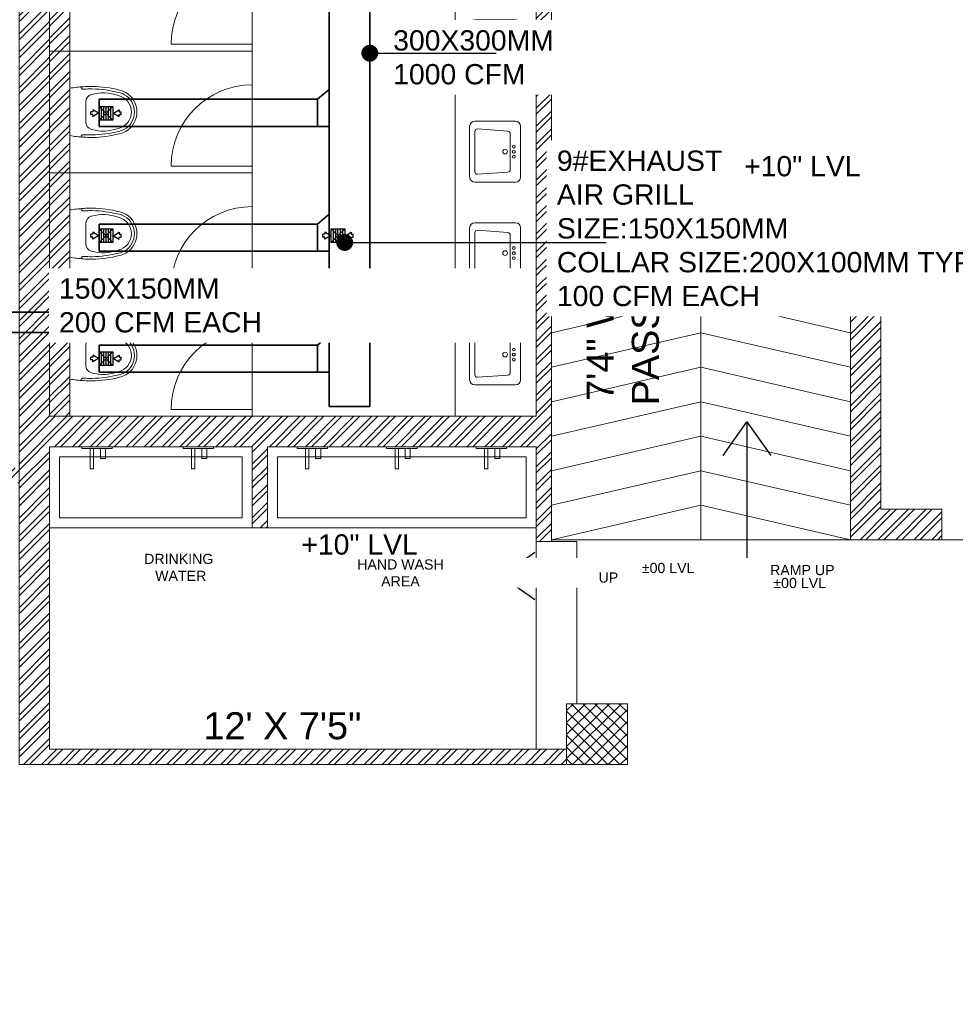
# Model space of a CAD drawing. Header units: inches. Extents: x 105152 to 158499, y 12149 to 30915.
# Tile 246 of 256: x 128340 to 128617, y 21204 to 21495. Entities that reach past the tile are written whole.
import ezdxf

# ---------------------------------------------------------------- set-up
doc = ezdxf.new("R2010")
doc.units = ezdxf.units.IN
doc.header["$MEASUREMENT"] = 0
for name, color, linetype in [('0-SA-DUCT', 250, 'Continuous'), ('PD_025_TEXT', 61, 'Continuous'), ('PP-HVAC- GRILL', 1, 'Continuous')]:
    doc.layers.add(name, color=color, linetype=linetype)
for name, color, linetype, lineweight in [('DIFFUSER', 3, 'Continuous', 30), ('EXHAUST AIR DUCT', 13, 'Continuous', 35), ('HVAC TEXT PP', 104, 'Continuous', 20)]:
    doc.layers.add(name, color=color, linetype=linetype, lineweight=lineweight)
doc.layers.add('PD_BASE', color=8, linetype='Continuous', transparency=0.5)
doc.styles.get("Standard").update_dxf_attribs({"font": 'arial.ttf', "height": 6})
doc.styles.add('style1', font='arial.ttf', dxfattribs={"height": 500})
doc.dimstyles.new('ISO-10', dxfattribs={"dimtxt": 6, "dimasz": 0.5, "dimexe": 1.25, "dimexo": 0.625, "dimtad": 1, "dimtoh": 1, "dimdec": 1, "dimlunit": 4, "dimtxsty": 'Standard', "dimblk": 'ARCHTICK', "dimcen": 2.5, "dimclrt": 3, "dimadec": 0, "dimazin": 0, "dimtfac": 1, "dimtdec": 1, "dimtmove": 1, "dimatfit": 3, "dimfxl": 1, "dimarcsym": 0})

# ---------------------------------------------------------------- blocks, each defined once
blk = doc.blocks.new('LV')
at = {"color": 251, "lineweight": 5}
for p, q in [((-254, 510.1), (254, 510.1)), ((-304.8, 50.8), (-304.8, 459.3)), ((-205.3, 127), (-226.3, 430.8)), ((-201, 458), (203.1, 458)), ((228.4, 430.6), (205.5, 126.8)), ((304.8, 459.3), (304.8, 50.8)), ((180.2, 103.5), (-180, 103.5)), ((254, 0), (-254, 0))]:
    blk.add_line(p, q, dxfattribs=at)
for centre, radius in [((0.4, 154.3), 23.6), ((-50.8, 67.2), 14.4), ((0, 67.2), 15.3), ((50.8, 67.2), 14.4)]:
    blk.add_circle(centre, radius, dxfattribs=at)
for centre, radius, start, end in [((-254, 459.3), 50.8, 90, 180), ((254, 459.3), 50.8, 0, 90), ((-201, 432.6), 25.4, 90, 184.20165), ((203.1, 432.6), 25.4, 355.41795, 90), ((-180, 128.9), 25.4, 184.20165, 270), ((180.2, 128.9), 25.4, 270, 355.41795), ((-254, 50.8), 50.8, 180, 270), ((254, 50.8), 50.8, 270, 0)]:
    blk.add_arc(centre, radius, start, end, dxfattribs=at)
blk = doc.blocks.new('ta0p3456')
at = {"color": 251, "lineweight": 5, "ltscale": 12}
for points in [[(-4.5, 0), (4.5, 0), (4.5, -0.5), (-4.5, -0.5)], [(-1, -0.5), (-1, -6.5), (-2, -6.5), (-2, -0.5)], [(2.5, -0.5), (2.5, -3.5), (1, -3.5), (1, -0.5)]]:
    blk.add_lwpolyline(points, close=True, dxfattribs=at)
blk = doc.blocks.new('A$C24556D30')
at = {"color": 251, "lineweight": 5}
for p, q in [((170, 400), (170, 20)), ((300, 210), (300, 292.2)), ((300, 210), (300, 127.8))]:
    blk.add_line(p, q, dxfattribs=at)
for points in [[(279.9, 412.5, 0.02753), (170, 400, 0.02753)], [(569.7, 385.6, 0.054905), (350, 415, 0.054905)], [(564.9, 366.1, 0.054905), (349.5, 395, 0.054905)], [(300, 210), (300, 290, 0.704392)], [(300, 210), (300, 130, -0.704392)], [(170, 20, 0.02753), (279.9, 7.5, 0.02753)], [(564.9, 53.9, -0.054905), (349.5, 25, -0.054905)], [(569.7, 34.4, -0.054905), (350, 5, -0.054905)]]:
    blk.add_lwpolyline(points, format="xyb", dxfattribs=at)
for centre, radius, start, end in [((279.9, 412.5), 20, 184.59048, 273.88227), ((350, -585), 1000, 90, 94.02044), ((350, -585), 980, 90, 94.02044), ((360, 292.2), 60, 105.92494, 180), ((439, 15.2), 348.1, 69.70099, 105.92494), ((530, 210), 135, 0, 77.24247), ((530, 210), 160, 60, 77.24247), ((530, 210), 180, 60, 77.24247), ((530, 210), 160, 0, 60), ((530, 210), 180, 0, 60), ((530, 210), 135, 282.75753, 0), ((530, 210), 160, 300, 0), ((530, 210), 180, 300, 0), ((360, 127.8), 60, 180, 254.07506), ((279.9, 7.5), 20, 86.11773, 175.40952), ((350, 1005), 1000, 265.97956, 270), ((350, 1005), 980, 265.97956, 270), ((439, 404.8), 348.1, 254.07506, 290.29901), ((530, 210), 160, 282.75753, 300), ((530, 210), 180, 282.75753, 300)]:
    blk.add_arc(centre, radius, start, end, dxfattribs=at)
blk = doc.blocks.new('_ArchTick')
at = {"color": 0, "linetype": 'ByBlock', "const_width": 0.15}
blk.add_lwpolyline([(-0.5, -0.5), (0.5, 0.5)], dxfattribs=at)
blk = doc.blocks.new('zw$E1C9')
at = {"layer": '0-SA-DUCT', "color": 1}
for p, q in [((0, 3.74), (6, 9.74)), ((0, 9.74), (6, 3.74)), ((0, 8.74), (6, 8.74)), ((0, 7.74), (6, 7.74)), ((0, 6.74), (6, 6.74)), ((6, 5.74), (0, 5.74)), ((6, 4.74), (0, 4.74))]:
    blk.add_line(p, q, dxfattribs=at)
at = {"layer": '0-SA-DUCT', "color": 1, "lineweight": 30}
blk.add_lwpolyline([(0, 9.74), (6, 9.74), (6, 3.74), (0, 3.74)], close=True, dxfattribs=at)
at = {"layer": 'DIFFUSER', "color": 3, "extrusion": (2.80089e-06, 4.46e-14, 1)}
for p, q in [((2.38, 12.59, 0), (2.38, 13.49, 0)), ((2.38, 13.49, 0), (3.62, 13.49, 0)), ((3.62, 12.59, 0), (3.62, 13.49, 0)), ((3, 10.1, 0), (1.51, 12.59, 0)), ((1.51, 12.59, 0), (2.38, 12.59, 0)), ((3, 10.1, 0), (4.49, 12.59, 0)), ((4.49, 12.59, 0), (3.62, 12.59, 0))]:
    blk.add_line(p, q, dxfattribs=at)
at = {"layer": 'DIFFUSER', "color": 8, "extrusion": (-4.46e-14, -2.80089e-06, 1)}
blk.add_line((1, 8.74, 0), (1, 8.74, 0), dxfattribs=at)
at = {"layer": 'DIFFUSER', "color": 3, "extrusion": (2.80089e-06, -4.46e-14, 1)}
for p, q in [((3, 3.39, 0), (1.51, 0.9, 0)), ((1.51, 0.9, 0), (2.38, 0.9, 0)), ((2.38, 0.9, 0), (2.38, 0, 0)), ((2.38, 0, 0), (3.62, 0, 0)), ((3, 3.39, 0), (4.49, 0.9, 0)), ((4.49, 0.9, 0), (3.62, 0.9, 0)), ((3.62, 0.9, 0), (3.62, 0, 0))]:
    blk.add_line(p, q, dxfattribs=at)
blk = doc.blocks.new('FIRST FLOOR AR PLAN')
at = {"layer": 'PD_BASE', "lineweight": 5}
h = blk.add_hatch(dxfattribs=at)
h.set_pattern_fill('ANSI32', color=256, scale=10)
h.set_pattern_definition([(45, (123733.2206, 21360.1165), (-2.65165, 2.65165), []), (45, (123734.9884, 21360.1165), (-2.65165, 2.65165), [])])
h.paths.add_polyline_path([(123743.99, 21362.2), (123700.74, 21362.2), (123700.74, 21357.7), (123743.99, 21357.7)])
h.paths.add_polyline_path([(123658.74, 21362.2), (123615.49, 21362.2), (123615.49, 21357.7), (123658.74, 21357.7)], flags=17)
h.paths.add_polyline_path([(123743.99, 21279), (123743.99, 21274.5), (123905.99, 21274.5), (123905.99, 21279), (123752.99, 21279), (123752.99, 21368.5), (123812.99, 21368.5), (123812.99, 21344.5), (123817.49, 21344.5), (123817.49, 21368.5), (123896.99, 21368.5), (123896.99, 21340.5), (123901.49, 21340.5), (123901.49, 21499.5), (123905.99, 21499.5), (123905.99, 21504), (123896.99, 21504), (123896.99, 21377.5), (123752.99, 21377.5), (123752.99, 21593.5), (123743.99, 21593.5)])
h.paths.add_polyline_path([(123688.49, 21269.56), (123692.99, 21269.56), (123692.99, 21274.5), (123701.99, 21274.5), (123701.99, 21279), (123615.49, 21279), (123615.49, 21434.5), (123538.49, 21434.5), (123538.49, 21430), (123610.99, 21430), (123610.99, 21279), (123554.99, 21279), (123554.99, 21274.5), (123688.49, 21274.5)])
h = blk.add_hatch(dxfattribs=at)
h.set_pattern_fill('ANSI32', color=256, scale=10)
h.set_pattern_definition([(45, (150297.4604, 39481.8853), (-2.65165043, 2.65165043), []), (45, (150299.228, 39481.8853), (-2.65165043, 2.65165043), [])])
h.paths.add_polyline_path([(123758.99, 21593.5), (123752.99, 21593.5), (123752.99, 21557.5), (123758.99, 21557.5)])
h.paths.add_polyline_path([(123758.99, 21557.5), (123752.99, 21557.5), (123752.99, 21521.5), (123758.99, 21521.5)])
h.paths.add_polyline_path([(123752.99, 21521.5), (123752.99, 21485.5), (123758.99, 21485.5), (123758.99, 21521.5)])
h.paths.add_polyline_path([(123758.99, 21485.5), (123752.99, 21485.5), (123752.99, 21449.5), (123758.99, 21449.5)])
h.paths.add_polyline_path([(123758.99, 21449.5), (123752.99, 21449.5), (123752.99, 21413.5), (123758.99, 21413.5)])
h.paths.add_polyline_path([(123758.99, 21413.5), (123752.99, 21413.5), (123752.99, 21377.5), (123758.99, 21377.5)])
h.paths.add_polyline_path([(124037.99, 21593.5), (124028.99, 21593.5), (124028.99, 21504), (124024.49, 21504), (124024.49, 21499.5), (124028.99, 21499.5), (124028.99, 21489.5), (124037.99, 21489.5)])
h.paths.add_polyline_path([(123956.99, 21593.5), (123952.49, 21593.5), (123952.49, 21504), (123947.99, 21504), (123947.99, 21499.5), (123982.49, 21499.5), (123982.49, 21504), (123956.99, 21504)])
h.paths.add_polyline_path([(123952.49, 21575.5), (123949.49, 21575.5), (123949.49, 21571), (123952.49, 21571)], flags=17)
h.paths.add_polyline_path([(123925.49, 21575.5), (123922.49, 21575.5), (123922.49, 21584.5), (123917.99, 21584.5), (123917.99, 21575.5), (123907.49, 21575.5), (123907.49, 21571), (123925.49, 21571)])
h.paths.add_polyline_path([(123871.49, 21593.5), (123866.99, 21593.5), (123866.99, 21577.5), (123866.99, 21571), (123871.49, 21571), (123871.49, 21575.5)])
h.paths.add_polyline_path([(124162.49, 21593.5), (124157.99, 21593.5), (124157.99, 21575.5), (124162.49, 21575.5)])
h = blk.add_hatch(dxfattribs=at)
h.set_pattern_fill('ANSI37', color=256, scale=20)
h.set_pattern_definition([(45, (268611.2745, 47371.9895), (-1.767766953, 1.767766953), []), (135, (268611.2745, 47371.9895), (-1.767766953, -1.767766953), [])])
h.paths.add_polyline_path([(123923.99, 21292.5), (123923.99, 21274.5), (123905.99, 21274.5), (123905.99, 21292.5)])
for p, q in [((123758.99, 21377.5), (123758.99, 21593.5)), ((123989.99, 21443), (123901.49, 21443)), ((123945.74, 21341), (123945.74, 21443)), ((123989.99, 21341), (123989.99, 21443)), ((124070.99, 21443), (123989.99, 21443)), ((123998.99, 21350), (123998.99, 21434)), ((124070.99, 21434), (123998.99, 21434)), ((124016.99, 21350), (123998.99, 21350)), ((124016.99, 21350), (124016.99, 21341)), ((123896.99, 21340.5), (123896.99, 21279)), ((123989.99, 21341), (123901.49, 21341)), ((123901.49, 21340.5), (123908.99, 21340.5)), ((123908.99, 21340.5), (123908.99, 21292.5)), ((124016.99, 21341), (123989.99, 21341)), ((124016.99, 21341), (124052.99, 21341))]:
    blk.add_line(p, q, dxfattribs=at)
at = {"layer": 'PD_BASE', "lineweight": 5, "ltscale": 12}
for p, q in [((123812.99, 21487.5), (123812.99, 21511.5)), ((123872.99, 21377.5), (123872.99, 21504)), ((123812.99, 21487.5), (123788.99, 21487.5)), ((123812.99, 21487.5), (123812.99, 21473.87)), ((123812.99, 21487.5), (123812.99, 21475.5)), ((123812.99, 21485.5), (123752.99, 21485.5)), ((123812.99, 21451.5), (123812.99, 21475.5)), ((123812.99, 21451.5), (123788.99, 21451.5)), ((123812.99, 21451.5), (123812.99, 21437.87)), ((123812.99, 21451.5), (123812.99, 21439.5)), ((123812.99, 21449.5), (123752.99, 21449.5)), ((123812.99, 21415.5), (123812.99, 21439.5)), ((123812.99, 21415.5), (123788.99, 21415.5)), ((123812.99, 21415.5), (123812.99, 21401.87)), ((123812.99, 21415.5), (123812.99, 21403.5)), ((123812.99, 21413.5), (123752.99, 21413.5)), ((123812.99, 21379.5), (123812.99, 21403.5)), ((123812.99, 21379.5), (123788.99, 21379.5)), ((123812.99, 21379.5), (123812.99, 21377.5)), ((123812.99, 21344.5), (123752.99, 21344.5)), ((123896.99, 21344.5), (123817.49, 21344.5))]:
    blk.add_line(p, q, dxfattribs=at)
at = {"layer": 'PD_BASE', "lineweight": 5}
for points in [[(123901.49, 21432.8), (123945.74, 21443), (123989.99, 21432.8)], [(123901.49, 21422.6), (123945.74, 21432.8), (123989.99, 21422.6)], [(123901.49, 21412.4), (123945.74, 21422.6), (123989.99, 21412.4)], [(123901.49, 21402.2), (123945.74, 21412.4), (123989.99, 21402.2)], [(123901.49, 21392), (123945.74, 21402.2), (123989.99, 21392)], [(123901.49, 21381.8), (123945.74, 21392), (123989.99, 21381.8)], [(123901.49, 21371.6), (123945.74, 21381.8), (123989.99, 21371.6)], [(123901.49, 21361.4), (123945.74, 21371.6), (123989.99, 21361.4)], [(123901.49, 21351.2), (123945.74, 21361.4), (123989.99, 21351.2)], [(123901.49, 21341), (123945.74, 21351.2), (123989.99, 21341)], [(123905.99, 21274.5), (123743.99, 21274.5), (123743.99, 21279)]]:
    blk.add_lwpolyline(points, dxfattribs=at)
at = {"layer": 'PD_BASE', "lineweight": 5, "ltscale": 12}
for points in [[(123755.99, 21347.5), (123809.99, 21347.5), (123809.99, 21365.5), (123755.99, 21365.5)], [(123820.49, 21347.5), (123893.99, 21347.5), (123893.99, 21365.5), (123820.49, 21365.5)]]:
    blk.add_lwpolyline(points, close=True, dxfattribs=at)
at = {"layer": 'PD_BASE', "lineweight": 5}
blk.add_lwpolyline([(123923.99, 21292.5), (123923.99, 21274.5), (123905.99, 21274.5), (123905.99, 21292.5)], close=True, dxfattribs=at)
at = {"layer": 'PD_BASE', "lineweight": 5, "ltscale": 12}
for centre in [(123812.99, 21487.5), (123812.99, 21451.5), (123812.99, 21415.5), (123812.99, 21379.5)]:
    blk.add_arc(centre, 24, 90, 180, dxfattribs=at)
at = {"layer": 'PD_BASE', "ltscale": 12}
for name, p, xscale, yscale, zscale, rotation in [('LV', (123892.37, 21485.75), 0.0295236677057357, 0.0295236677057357, 0.0295236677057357, 90), ('A$C24556D30', (123752.73, 21475.24), -0.03684210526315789, 0.03684210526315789, 0.03684210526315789, 180), ('LV', (123892.37, 21455.75), 0.0295236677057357, 0.0295236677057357, 0.0295236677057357, 90), ('A$C24556D30', (123752.73, 21439.24), -0.03684210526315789, 0.03684210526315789, 0.03684210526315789, 180), ('LV', (123892.37, 21425.75), 0.0295236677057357, 0.0295236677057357, 0.0295236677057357, 90), ('A$C24556D30', (123752.73, 21403.24), -0.03684210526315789, 0.03684210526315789, 0.03684210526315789, 180), ('LV', (123892.37, 21395.75), 0.0295236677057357, 0.0295236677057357, 0.0295236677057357, 90)]:
    blk.add_blockref(name, p, dxfattribs=dict(at, xscale=xscale, yscale=yscale, zscale=zscale, rotation=rotation))
for p in [(123767.05, 21368.5), (123797.05, 21368.5), (123830.74, 21368.5), (123857.24, 21368.5), (123883.74, 21368.5)]:
    blk.add_blockref('ta0p3456', p, dxfattribs=at)
at = {"layer": 'PD_BASE', "insert": (123907.08, 21454.46), "char_height": 6, "width": 137.3386, "attachment_point": 1}
blk.add_mtext('\\pxqc;+10" LVL', dxfattribs=at)
at = {"layer": 'PD_BASE', "insert": (123911.97, 21343.2), "char_height": 8, "width": 128.4952, "attachment_point": 1, "rotation": 90, "style": 'style1'}
blk.add_mtext('\\pxqc;7\'4" WIDE\\PPASSAGE', dxfattribs=at)
at = {"layer": 'PD_BASE', "attachment_point": 1, "style": 'style1'}
for s, insert, char_height, width in [('\\pxqc;DRINKING\\P WATER', (123768.24, 21336.82), 3, 46.0259), ('\\pxqc;12\' X 7\'5"', (123776.04, 21289.97), 8, 91.7722)]:
    blk.add_mtext(s, dxfattribs=dict(at, insert=insert, char_height=char_height, width=width))
at = {"layer": 'PD_BASE', "lineweight": 5}
for points, override in [([(123959.35, 21375.86), (123959.35, 21335.27)], {"dimasz": 10, "dimtad": 0, "dimldrblk": 'Open90'}), ([(123886.64, 21330.24), (123915.49, 21330.24)], {"dimasz": 10, "dimgap": 0.625, "dimtad": 0, "dimldrblk": 'Open90'})]:
    blk.add_leader(points, dimstyle='ISO-10', override=override, dxfattribs=at)
at = {"layer": 'PD_BASE', "insert": (123833.83, 21335.18), "char_height": 3, "width": 46.0259, "attachment_point": 1, "style": 'style1', "bg_fill": 2}
blk.add_mtext('\\pxqc;HAND WASH \\PAREA', dxfattribs=at)
at = {"layer": 'PD_BASE', "lineweight": 5}
h = blk.add_hatch(dxfattribs=at)
h.set_pattern_fill('ANSI32', color=256, scale=10)
h.set_pattern_definition([(45, (123173.841, 20768.249), (-2.65165, 2.65165), []), (45, (123175.6088, 20768.249), (-2.65165, 2.65165), [])])
h.paths.add_polyline_path([(123176.99, 20811), (123167.99, 20811), (123167.99, 20729.5), (123176.99, 20729.5)])
h.paths.add_polyline_path([(123538.49, 20663.5), (123368.99, 20663.5), (123368.99, 20654.5), (123538.49, 20654.5)])
h.paths.add_polyline_path([(123722.99, 20663.5), (123553.49, 20663.5), (123553.49, 20654.5), (123722.99, 20654.5)])
h.paths.add_polyline_path([(123176.99, 21527.5), (123167.99, 21527.5), (123167.99, 21446), (123176.99, 21446)])
h.paths.add_polyline_path([(123176.99, 21431), (123167.99, 21431), (123167.99, 21291), (123176.99, 21291)])
h.paths.add_polyline_path([(123176.99, 21276), (123167.99, 21276), (123167.99, 21136), (123176.99, 21136)])
h.paths.add_polyline_path([(123176.99, 21121), (123167.99, 21121), (123167.99, 20981), (123176.99, 20981)])
h.paths.add_polyline_path([(123176.99, 20966), (123167.99, 20966), (123167.99, 20826), (123176.99, 20826)])
h.paths.add_polyline_path([(124268.99, 21602.5), (124102.49, 21602.5), (124102.49, 21593.5), (124268.99, 21593.5)])
h.paths.add_polyline_path([(124087.49, 21602.5), (123922.49, 21602.5), (123922.49, 21593.5), (124087.49, 21593.5)])
h.paths.add_polyline_path([(123907.49, 21602.5), (123737.99, 21602.5), (123737.99, 21593.5), (123907.49, 21593.5)])
h.paths.add_polyline_path([(123722.99, 21602.5), (123553.49, 21602.5), (123553.49, 21593.5), (123722.99, 21593.5)])
h.paths.add_polyline_path([(123353.99, 21602.5), (123242.99, 21602.5), (123242.99, 21593.5), (123353.99, 21593.5)])
h.paths.add_polyline_path([(123227.99, 21602.5), (123167.99, 21602.5), (123167.99, 21542.5), (123176.99, 21542.5), (123176.99, 21593.5), (123227.99, 21593.5)])
h.paths.add_polyline_path([(123176.99, 20714.5), (123167.99, 20714.5), (123167.99, 20654.5), (123227.99, 20654.5), (123227.99, 20663.5), (123176.99, 20663.5)])
h.paths.add_polyline_path([(123353.99, 20663.5), (123242.99, 20663.5), (123242.99, 20654.5), (123353.99, 20654.5)])
h.paths.add_polyline_path([(123762.74, 20663.5), (123737.99, 20663.5), (123737.99, 20654.5), (123762.74, 20654.5)])
h.paths.add_polyline_path([(123907.49, 20663.5), (123882.74, 20663.5), (123882.74, 20654.5), (123907.49, 20654.5)])
h.paths.add_polyline_path([(123944.99, 20663.5), (123922.49, 20663.5), (123922.49, 20654.5), (123944.99, 20654.5)])
h.paths.add_polyline_path([(124087.49, 20663.5), (124064.99, 20663.5), (124064.99, 20654.5), (124087.49, 20654.5)])
h.paths.add_polyline_path([(124124.99, 20663.5), (124102.49, 20663.5), (124102.49, 20654.5), (124124.99, 20654.5)])
h.paths.add_polyline_path([(124268.99, 20663.5), (124244.99, 20663.5), (124244.99, 20654.5), (124268.99, 20654.5)])
h.paths.add_polyline_path([(124283.99, 20672.5), (124274.99, 20672.5)])
h.paths.add_polyline_path([(124283.99, 20811), (124274.99, 20811), (124274.99, 20672.5), (124283.99, 20672.5)])
h.paths.add_polyline_path([(124283.99, 20966), (124274.99, 20966), (124274.99, 20826), (124283.99, 20826)])
h.paths.add_polyline_path([(124283.99, 21276), (124274.99, 21276), (124274.99, 20981), (124283.99, 20981)])
h.paths.add_polyline_path([(124283.99, 21584.5), (124274.99, 21584.5), (124274.99, 21446), (124283.99, 21446)])
h.paths.add_polyline_path([(124265.99, 21443), (124160.99, 21443), (124160.99, 21434), (124265.99, 21434)])
h.paths.add_polyline_path([(124160.99, 21431), (124151.99, 21431), (124151.99, 21353), (124160.99, 21353)])
h.paths.add_polyline_path([(124151.99, 21443), (124079.99, 21443), (124079.99, 21434), (124151.99, 21434)])
h.paths.add_polyline_path([(124079.99, 21431), (124070.99, 21431), (124070.99, 21353), (124079.99, 21353)])
h.paths.add_polyline_path([(124070.99, 21443), (123989.99, 21443), (123989.99, 21341), (124016.99, 21341), (124016.99, 21350), (123998.99, 21350), (123998.99, 21434), (124070.99, 21434)])
h.paths.add_polyline_path([(124070.99, 21350), (124052.99, 21350), (124052.99, 21341), (124070.99, 21341)], flags=17)
h.paths.add_polyline_path([(124097.99, 21350), (124079.99, 21350), (124079.99, 21341), (124097.99, 21341)])
h.paths.add_polyline_path([(124151.99, 21350), (124133.99, 21350), (124133.99, 21341), (124151.99, 21341)])
h.paths.add_polyline_path([(124160.99, 21341), (124151.99, 21341), (124151.99, 21278), (124160.99, 21278)])
h.paths.add_polyline_path([(124283.99, 21292), (124274.99, 21292), (124274.99, 21291), (124283.99, 21291)])
h.paths.add_polyline_path([(124283.99, 21431), (124274.99, 21431), (124274.99, 21412), (124283.99, 21412)])
h.paths.add_polyline_path([(123405.74, 21593.5), (123405.74, 21602.5), (123368.99, 21602.5), (123368.99, 21593.5)])
h.paths.add_polyline_path([(123501.74, 21602.5), (123501.74, 21593.5), (123538.49, 21593.5), (123538.49, 21602.5)])
blk.add_lwpolyline([(123905.99, 21279), (123752.99, 21279), (123752.99, 21368.5), (123812.99, 21368.5), (123812.99, 21344.5), (123817.49, 21344.5), (123817.49, 21368.5), (123896.99, 21368.5), (123896.99, 21340.5), (123901.49, 21340.5), (123901.49, 21499.5), (123905.99, 21499.5), (123905.99, 21504), (123896.99, 21504), (123896.99, 21377.5), (123752.99, 21377.5), (123752.99, 21593.5), (123743.99, 21593.5), (123743.99, 21279), (123743.99, 21279)], dxfattribs=at)
at = {"layer": 'PD_BASE', "insert": (123776.08, 21342.59), "char_height": 6, "width": 137.3386, "attachment_point": 1}
blk.add_mtext('\\pxqc;+10" LVL', dxfattribs=at)
at = {"layer": 'PD_BASE', "insert": (123849.71, 21331.32), "char_height": 3, "width": 137.3386, "attachment_point": 1, "bg_fill": 2}
blk.add_mtext('\\pxqc;UP', dxfattribs=at)
at = {"layer": 'PD_BASE', "insert": (123907.08, 21333.51), "char_height": 3, "width": 137.3386, "attachment_point": 1, "bg_fill": 2}
blk.add_mtext('\\pxqc;RAMP UP', dxfattribs=at)
at = {"layer": 'PD_BASE', "insert": (123906.29, 21329.7), "char_height": 3, "width": 137.3386, "attachment_point": 1}
blk.add_mtext('\\pxqc;%%P00 LVL', dxfattribs=at)
at = {"layer": 'PD_BASE', "insert": (123867.38, 21334.13), "char_height": 3, "width": 137.3386, "attachment_point": 1, "bg_fill": 2}
blk.add_mtext('\\pxqc;%%P00 LVL', dxfattribs=at)
blk = doc.blocks.new('zw$9BF9')
at = {"layer": 'EXHAUST AIR DUCT'}
for p, q in [((-163.21, 202.2, 0), (-163.21, 30.36, 0)), ((-151.21, 202.2, 0), (-151.21, 30.36, 0)), ((-166.68, 121.24, 0), (-163.21, 124.18, 0)), ((-231.26, 121.24, 0), (-231.26, 113.24, 0)), ((-231.26, 121.24, 0), (-166.68, 121.24, 0)), ((-166.68, 113.24, 0), (-166.68, 121.24, 0)), ((-231.26, 113.24, 0), (-163.21, 113.24, 0)), ((-166.68, 84.33, 0), (-163.21, 87.26, 0)), ((-231.26, 84.33, 0), (-231.26, 76.33, 0)), ((-231.26, 84.33, 0), (-166.68, 84.33, 0)), ((-166.68, 76.33, 0), (-166.68, 84.33, 0)), ((-231.26, 76.33, 0), (-163.21, 76.33, 0)), ((-167.68, 58.3, 0), (-163.21, 62.51, 0)), ((-285.52, 58.3, 0), (-167.68, 58.3, 0)), ((-167.68, 52.3, 0), (-167.68, 58.3, 0)), ((-163.21, 58.3, 0), (-163.21, 52.3, 0)), ((-285.52, 52.3, 0), (-163.21, 52.3, 0)), ((-166.68, 48.56, 0), (-163.21, 51.5, 0)), ((-231.26, 48.56, 0), (-231.26, 40.56, 0)), ((-231.26, 48.56, 0), (-166.68, 48.56, 0)), ((-166.68, 40.56, 0), (-166.68, 48.56, 0)), ((-163.21, 48.56, 0), (-163.21, 40.56, 0)), ((-231.26, 40.56, 0), (-163.21, 40.56, 0)), ((-163.21, 30.36, 0), (-151.21, 30.36, 0))]:
    blk.add_line(p, q, dxfattribs=at)
at = {"layer": 'PP-HVAC- GRILL', "lineweight": 30, "ltscale": 1000, "xscale": 0.6666666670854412, "yscale": 0.6666666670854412, "zscale": 0.6666666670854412, "rotation": 90}
for p in [(-224.76, 115.11, 0), (-224.76, 78.91, 0), (-156.15, 78.91, 0), (-224.76, 42.56, 0)]:
    blk.add_blockref('zw$E1C9', p, dxfattribs=at)
at = {"layer": 'EXHAUST AIR DUCT', "char_height": 6, "attachment_point": 1, "bg_fill": 2}
for s, width, heights, insert in [('\\pxql;300X300MM\\P1000 CFM', 135.3112, [-16], (-144.29, 141.66)), ('\\pxql;9#EXHAUST \\PAIR GRILL\\PSIZE:150X150MM\\PCOLLAR SIZE:200X100MM TYPICAL\\P100 CFM EACH', 159.165, [-47.14], (-95.86, 106.08))]:
    blk.add_mtext_dynamic_manual_height_columns(s, width=width, gutter_width=50, heights=heights, dxfattribs=dict(at, insert=insert))
at = {"layer": 'HVAC TEXT PP', "insert": (-243.17, 68.29, 0), "char_height": 6, "attachment_point": 1, "bg_fill": 2}
blk.add_mtext_dynamic_manual_height_columns('\\pxql;150X150MM\\P200 CFM EACH', width=135.3112, gutter_width=50, heights=[-16], dxfattribs=at)
at = {"layer": 'EXHAUST AIR DUCT'}
for points in [[(-151.21, 134.88, 0), (-113.78, 134.88, 0)], [(-158.65, 78.91, 0), (-81.26, 78.91, 0)]]:
    blk.add_leader(points, dimstyle='ISO-10', override={"dimasz": 5, "dimtad": 0, "dimldrblk": 'Dot'}, dxfattribs=at)

msp = doc.modelspace()

# ---------------------------------------------------------------- block references
at = {"layer": 'PD_025_TEXT'}
msp.add_blockref('FIRST FLOOR AR PLAN', (4595.69, 0), dxfattribs=at)

# ---------------------------------------------------------------- next in the draw order: block references
msp.add_blockref('zw$9BF9', (128594.68, 21350), dxfattribs=at)

doc.saveas('drawing.dxf')
